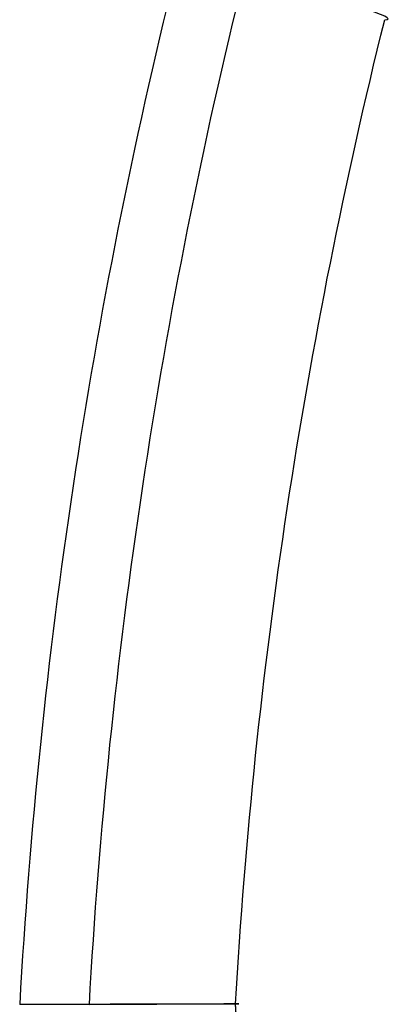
# Model space of a CAD drawing. Extents: x 1448 to 2588, y -916 to 723.
# Tile 33 of 37: x 2048 to 2057, y 166 to 190. Entities that reach past the tile are written whole.
import ezdxf

# ---------------------------------------------------------------- set-up
doc = ezdxf.new("R2010")
doc.units = 0
doc.layers.add('1', color=7, linetype='CONTINUOUS')

msp = doc.modelspace()

# ---------------------------------------------------------------- linework, layer by layer
at = {"layer": '1', "color": 250, "extrusion": (-0.189316, 0.00117, 0.981915)}
msp.add_arc((-171.469, 2148.478, -361.491), 133.812, 256.17482, 267.10087, dxfattribs=at)
at = {"layer": '1', "color": 250, "extrusion": (0.189316, -0.00117, -0.981915)}
for centre, radius, start, end in [((171.469, 2148.478, 370.491), 133.812, 272.89913, 283.82518), ((171.469, 2148.478, 365.991), 129.312, 273.02028, 283.82518), ((171.469, 2148.478, 365.991), 129.312, 273.02028, 283.82518), ((193.726, 2232.089, 365.991), 213.303, 260.44297, 265.84807), ((193.726, 2232.089, 365.991), 213.303, 264.58296, 265.84807)]:
    msp.add_arc(centre, radius, start, end, dxfattribs=at)
at = {"layer": '1', "color": 250, "extrusion": (0.240633, 0.969561, 0.04524)}
msp.add_arc((-1946.156, -7.989, 679.903), 4.5, 169.3958, 259.3958, dxfattribs=at)
at = {"layer": '1', "color": 250, "extrusion": (-0.003806, 0.999991, -0.002031)}
msp.add_arc((-2049.372, 22.393, 157.739), 4.504, 79.034, 169.0317, dxfattribs=at)
at = {"layer": '1', "color": 250, "extrusion": (-0.003846, 0.999991, -0.001827)}
msp.add_arc((-2049.376, 22.37, 157.663), 4.504, 169.1432, 259.1409, dxfattribs=at)

doc.saveas('drawing.dxf')
